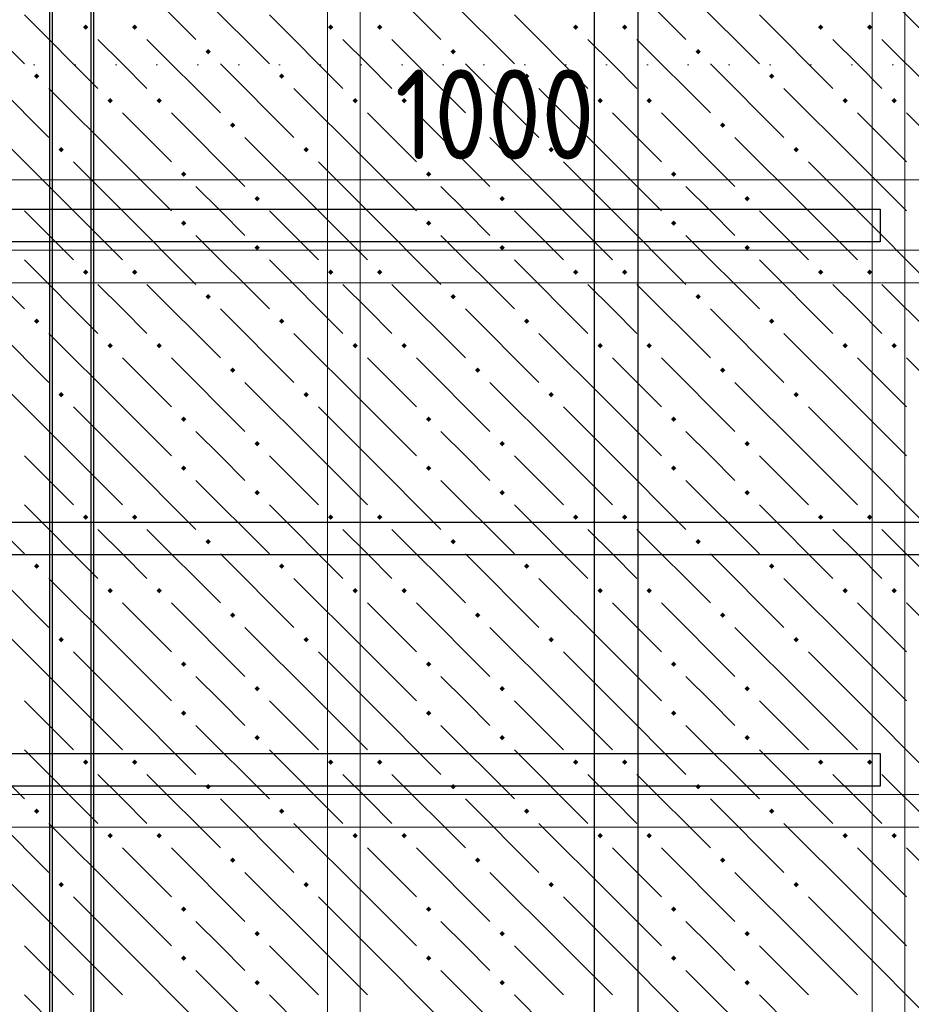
# Model space of a CAD drawing. Header units: millimetres. Extents: x 0 to 42000, y 0 to 29700.
# Tile 28 of 64: x 17328 to 19511, y 14641 to 17052. Entities that reach past the tile are written whole.
import ezdxf

# ---------------------------------------------------------------- set-up
doc = ezdxf.new("R2010")
doc.units = ezdxf.units.MM
doc.linetypes.add('______9', pattern=[100, 0, -100])
for name, color, linetype, lineweight in [('Standard', 7, 'Continuous', 25), ('ДОП Верх по У', 7, 'Continuous', 18), ('ДОП Верх по Х', 7, 'Continuous', 18), ('ЖБ Перекрытие верхний уровень', 7, 'Continuous', 18), ('Обрамление П-обр. равн.', 7, 'Continuous', 25), ('Размерная линия_ общее', 7, 'Continuous', 13), ('Фоновоя арматура Х1', 7, 'Continuous', 25)]:
    doc.layers.add(name, color=color, linetype=linetype, lineweight=lineweight)
doc.styles.add('ISOCPEUR', font='txt')

msp = doc.modelspace()

# ---------------------------------------------------------------- hatches: boundary and pattern name
at = {"layer": 'ЖБ Перекрытие верхний уровень', "linetype": 'Continuous', "lineweight": 18, "transparency": 33554687}
for points in [[(17482.8, 17033.5), (17489.3, 17040), (17495.8, 17033.5), (17489.3, 17027)], [(17602.8, 17033.5), (17609.3, 17040), (17615.8, 17033.5), (17609.3, 17027)], [(18082.8, 17033.5), (18089.3, 17040), (18095.8, 17033.5), (18089.3, 17027)], [(18202.8, 17033.5), (18209.3, 17040), (18215.8, 17033.5), (18209.3, 17027)], [(18682.8, 17033.5), (18689.3, 17040), (18695.8, 17033.5), (18689.3, 17027)], [(18802.8, 17033.5), (18809.3, 17040), (18815.8, 17033.5), (18809.3, 17027)], [(19282.8, 17033.5), (19289.3, 17040), (19295.8, 17033.5), (19289.3, 17027)], [(19402.8, 17033.5), (19409.3, 17040), (19415.8, 17033.5), (19409.3, 17027)], [(17782.8, 16973.5), (17789.3, 16980), (17795.8, 16973.5), (17789.3, 16967)], [(18382.8, 16973.5), (18389.3, 16980), (18395.8, 16973.5), (18389.3, 16967)], [(18982.8, 16973.5), (18989.3, 16980), (18995.8, 16973.5), (18989.3, 16967)], [(17362.8, 16913.5), (17369.3, 16920), (17375.8, 16913.5), (17369.3, 16907)], [(17962.8, 16913.5), (17969.3, 16920), (17975.8, 16913.5), (17969.3, 16907)], [(18562.8, 16913.5), (18569.3, 16920), (18575.8, 16913.5), (18569.3, 16907)], [(19162.8, 16913.5), (19169.3, 16920), (19175.8, 16913.5), (19169.3, 16907)], [(17542.8, 16853.5), (17549.3, 16860), (17555.8, 16853.5), (17549.3, 16847)], [(17662.8, 16853.5), (17669.3, 16860), (17675.8, 16853.5), (17669.3, 16847)], [(18142.8, 16853.5), (18149.3, 16860), (18155.8, 16853.5), (18149.3, 16847)], [(18262.8, 16853.5), (18269.3, 16860), (18275.8, 16853.5), (18269.3, 16847)], [(18742.8, 16853.5), (18749.3, 16860), (18755.8, 16853.5), (18749.3, 16847)], [(18862.8, 16853.5), (18869.3, 16860), (18875.8, 16853.5), (18869.3, 16847)], [(19342.8, 16853.5), (19349.3, 16860), (19355.8, 16853.5), (19349.3, 16847)], [(19462.8, 16853.5), (19469.3, 16860), (19475.8, 16853.5), (19469.3, 16847)], [(17842.8, 16793.5), (17849.3, 16800), (17855.8, 16793.5), (17849.3, 16787)], [(18442.8, 16793.5), (18449.3, 16800), (18455.8, 16793.5), (18449.3, 16787)], [(19042.8, 16793.5), (19049.3, 16800), (19055.8, 16793.5), (19049.3, 16787)], [(17422.8, 16733.5), (17429.3, 16740), (17435.8, 16733.5), (17429.3, 16727)], [(18022.8, 16733.5), (18029.3, 16740), (18035.8, 16733.5), (18029.3, 16727)], [(18622.8, 16733.5), (18629.3, 16740), (18635.8, 16733.5), (18629.3, 16727)], [(19222.8, 16733.5), (19229.3, 16740), (19235.8, 16733.5), (19229.3, 16727)], [(17722.8, 16673.5), (17729.3, 16680), (17735.8, 16673.5), (17729.3, 16667)], [(18322.8, 16673.5), (18329.3, 16680), (18335.8, 16673.5), (18329.3, 16667)], [(18922.8, 16673.5), (18929.3, 16680), (18935.8, 16673.5), (18929.3, 16667)], [(17902.8, 16613.5), (17909.3, 16620), (17915.8, 16613.5), (17909.3, 16607)], [(18502.8, 16613.5), (18509.3, 16620), (18515.8, 16613.5), (18509.3, 16607)], [(19102.8, 16613.5), (19109.3, 16620), (19115.8, 16613.5), (19109.3, 16607)], [(17722.8, 16553.5), (17729.3, 16560), (17735.8, 16553.5), (17729.3, 16547)], [(18322.8, 16553.5), (18329.3, 16560), (18335.8, 16553.5), (18329.3, 16547)], [(18922.8, 16553.5), (18929.3, 16560), (18935.8, 16553.5), (18929.3, 16547)], [(17902.8, 16493.5), (17909.3, 16500), (17915.8, 16493.5), (17909.3, 16487)], [(18502.8, 16493.5), (18509.3, 16500), (18515.8, 16493.5), (18509.3, 16487)], [(19102.8, 16493.5), (19109.3, 16500), (19115.8, 16493.5), (19109.3, 16487)], [(17482.8, 16433.5), (17489.3, 16440), (17495.8, 16433.5), (17489.3, 16427)], [(17602.8, 16433.5), (17609.3, 16440), (17615.8, 16433.5), (17609.3, 16427)], [(18082.8, 16433.5), (18089.3, 16440), (18095.8, 16433.5), (18089.3, 16427)], [(18202.8, 16433.5), (18209.3, 16440), (18215.8, 16433.5), (18209.3, 16427)], [(18682.8, 16433.5), (18689.3, 16440), (18695.8, 16433.5), (18689.3, 16427)], [(18802.8, 16433.5), (18809.3, 16440), (18815.8, 16433.5), (18809.3, 16427)], [(19282.8, 16433.5), (19289.3, 16440), (19295.8, 16433.5), (19289.3, 16427)], [(19402.8, 16433.5), (19409.3, 16440), (19415.8, 16433.5), (19409.3, 16427)], [(17782.8, 16373.5), (17789.3, 16380), (17795.8, 16373.5), (17789.3, 16367)], [(18382.8, 16373.5), (18389.3, 16380), (18395.8, 16373.5), (18389.3, 16367)], [(18982.8, 16373.5), (18989.3, 16380), (18995.8, 16373.5), (18989.3, 16367)], [(17362.8, 16313.5), (17369.3, 16320), (17375.8, 16313.5), (17369.3, 16307)], [(17962.8, 16313.5), (17969.3, 16320), (17975.8, 16313.5), (17969.3, 16307)], [(18562.8, 16313.5), (18569.3, 16320), (18575.8, 16313.5), (18569.3, 16307)], [(19162.8, 16313.5), (19169.3, 16320), (19175.8, 16313.5), (19169.3, 16307)], [(17542.8, 16253.5), (17549.3, 16260), (17555.8, 16253.5), (17549.3, 16247)], [(17662.8, 16253.5), (17669.3, 16260), (17675.8, 16253.5), (17669.3, 16247)], [(18142.8, 16253.5), (18149.3, 16260), (18155.8, 16253.5), (18149.3, 16247)], [(18262.8, 16253.5), (18269.3, 16260), (18275.8, 16253.5), (18269.3, 16247)], [(18742.8, 16253.5), (18749.3, 16260), (18755.8, 16253.5), (18749.3, 16247)], [(18862.8, 16253.5), (18869.3, 16260), (18875.8, 16253.5), (18869.3, 16247)], [(19342.8, 16253.5), (19349.3, 16260), (19355.8, 16253.5), (19349.3, 16247)], [(19462.8, 16253.5), (19469.3, 16260), (19475.8, 16253.5), (19469.3, 16247)], [(17842.8, 16193.5), (17849.3, 16200), (17855.8, 16193.5), (17849.3, 16187)], [(18442.8, 16193.5), (18449.3, 16200), (18455.8, 16193.5), (18449.3, 16187)], [(19042.8, 16193.5), (19049.3, 16200), (19055.8, 16193.5), (19049.3, 16187)], [(17422.8, 16133.5), (17429.3, 16140), (17435.8, 16133.5), (17429.3, 16127)], [(18022.8, 16133.5), (18029.3, 16140), (18035.8, 16133.5), (18029.3, 16127)], [(18622.8, 16133.5), (18629.3, 16140), (18635.8, 16133.5), (18629.3, 16127)], [(19222.8, 16133.5), (19229.3, 16140), (19235.8, 16133.5), (19229.3, 16127)], [(17722.8, 16073.5), (17729.3, 16080), (17735.8, 16073.5), (17729.3, 16067)], [(18322.8, 16073.5), (18329.3, 16080), (18335.8, 16073.5), (18329.3, 16067)], [(18922.8, 16073.5), (18929.3, 16080), (18935.8, 16073.5), (18929.3, 16067)], [(17902.8, 16013.5), (17909.3, 16020), (17915.8, 16013.5), (17909.3, 16007)], [(18502.8, 16013.5), (18509.3, 16020), (18515.8, 16013.5), (18509.3, 16007)], [(19102.8, 16013.5), (19109.3, 16020), (19115.8, 16013.5), (19109.3, 16007)], [(17722.8, 15953.5), (17729.3, 15960), (17735.8, 15953.5), (17729.3, 15947)], [(18322.8, 15953.5), (18329.3, 15960), (18335.8, 15953.5), (18329.3, 15947)], [(18922.8, 15953.5), (18929.3, 15960), (18935.8, 15953.5), (18929.3, 15947)], [(17902.8, 15893.5), (17909.3, 15900), (17915.8, 15893.5), (17909.3, 15887)], [(18502.8, 15893.5), (18509.3, 15900), (18515.8, 15893.5), (18509.3, 15887)], [(19102.8, 15893.5), (19109.3, 15900), (19115.8, 15893.5), (19109.3, 15887)], [(17482.8, 15833.5), (17489.3, 15840), (17495.8, 15833.5), (17489.3, 15827)], [(17602.8, 15833.5), (17609.3, 15840), (17615.8, 15833.5), (17609.3, 15827)], [(18082.8, 15833.5), (18089.3, 15840), (18095.8, 15833.5), (18089.3, 15827)], [(18202.8, 15833.5), (18209.3, 15840), (18215.8, 15833.5), (18209.3, 15827)], [(18682.8, 15833.5), (18689.3, 15840), (18695.8, 15833.5), (18689.3, 15827)], [(18802.8, 15833.5), (18809.3, 15840), (18815.8, 15833.5), (18809.3, 15827)], [(19282.8, 15833.5), (19289.3, 15840), (19295.8, 15833.5), (19289.3, 15827)], [(19402.8, 15833.5), (19409.3, 15840), (19415.8, 15833.5), (19409.3, 15827)], [(17782.8, 15773.5), (17789.3, 15780), (17795.8, 15773.5), (17789.3, 15767)], [(18382.8, 15773.5), (18389.3, 15780), (18395.8, 15773.5), (18389.3, 15767)], [(18982.8, 15773.5), (18989.3, 15780), (18995.8, 15773.5), (18989.3, 15767)], [(17362.8, 15713.5), (17369.3, 15720), (17375.8, 15713.5), (17369.3, 15707)], [(17962.8, 15713.5), (17969.3, 15720), (17975.8, 15713.5), (17969.3, 15707)], [(18562.8, 15713.5), (18569.3, 15720), (18575.8, 15713.5), (18569.3, 15707)], [(19162.8, 15713.5), (19169.3, 15720), (19175.8, 15713.5), (19169.3, 15707)], [(17542.8, 15653.5), (17549.3, 15660), (17555.8, 15653.5), (17549.3, 15647)], [(17662.8, 15653.5), (17669.3, 15660), (17675.8, 15653.5), (17669.3, 15647)], [(18142.8, 15653.5), (18149.3, 15660), (18155.8, 15653.5), (18149.3, 15647)], [(18262.8, 15653.5), (18269.3, 15660), (18275.8, 15653.5), (18269.3, 15647)], [(18742.8, 15653.5), (18749.3, 15660), (18755.8, 15653.5), (18749.3, 15647)], [(18862.8, 15653.5), (18869.3, 15660), (18875.8, 15653.5), (18869.3, 15647)], [(19342.8, 15653.5), (19349.3, 15660), (19355.8, 15653.5), (19349.3, 15647)], [(19462.8, 15653.5), (19469.3, 15660), (19475.8, 15653.5), (19469.3, 15647)], [(17842.8, 15593.5), (17849.3, 15600), (17855.8, 15593.5), (17849.3, 15587)], [(18442.8, 15593.5), (18449.3, 15600), (18455.8, 15593.5), (18449.3, 15587)], [(19042.8, 15593.5), (19049.3, 15600), (19055.8, 15593.5), (19049.3, 15587)], [(17422.8, 15533.5), (17429.3, 15540), (17435.8, 15533.5), (17429.3, 15527)], [(18022.8, 15533.5), (18029.3, 15540), (18035.8, 15533.5), (18029.3, 15527)], [(18622.8, 15533.5), (18629.3, 15540), (18635.8, 15533.5), (18629.3, 15527)], [(19222.8, 15533.5), (19229.3, 15540), (19235.8, 15533.5), (19229.3, 15527)], [(17722.8, 15473.5), (17729.3, 15480), (17735.8, 15473.5), (17729.3, 15467)], [(18322.8, 15473.5), (18329.3, 15480), (18335.8, 15473.5), (18329.3, 15467)], [(18922.8, 15473.5), (18929.3, 15480), (18935.8, 15473.5), (18929.3, 15467)], [(17902.8, 15413.5), (17909.3, 15420), (17915.8, 15413.5), (17909.3, 15407)], [(18502.8, 15413.5), (18509.3, 15420), (18515.8, 15413.5), (18509.3, 15407)], [(19102.8, 15413.5), (19109.3, 15420), (19115.8, 15413.5), (19109.3, 15407)], [(17722.8, 15353.5), (17729.3, 15360), (17735.8, 15353.5), (17729.3, 15347)], [(18322.8, 15353.5), (18329.3, 15360), (18335.8, 15353.5), (18329.3, 15347)], [(18922.8, 15353.5), (18929.3, 15360), (18935.8, 15353.5), (18929.3, 15347)], [(17902.8, 15293.5), (17909.3, 15300), (17915.8, 15293.5), (17909.3, 15287)], [(18502.8, 15293.5), (18509.3, 15300), (18515.8, 15293.5), (18509.3, 15287)], [(19102.8, 15293.5), (19109.3, 15300), (19115.8, 15293.5), (19109.3, 15287)], [(17482.8, 15233.5), (17489.3, 15240), (17495.8, 15233.5), (17489.3, 15227)], [(17602.8, 15233.5), (17609.3, 15240), (17615.8, 15233.5), (17609.3, 15227)], [(18082.8, 15233.5), (18089.3, 15240), (18095.8, 15233.5), (18089.3, 15227)], [(18202.8, 15233.5), (18209.3, 15240), (18215.8, 15233.5), (18209.3, 15227)], [(18682.8, 15233.5), (18689.3, 15240), (18695.8, 15233.5), (18689.3, 15227)], [(18802.8, 15233.5), (18809.3, 15240), (18815.8, 15233.5), (18809.3, 15227)], [(19282.8, 15233.5), (19289.3, 15240), (19295.8, 15233.5), (19289.3, 15227)], [(19402.8, 15233.5), (19409.3, 15240), (19415.8, 15233.5), (19409.3, 15227)], [(17782.8, 15173.5), (17789.3, 15180), (17795.8, 15173.5), (17789.3, 15167)], [(18382.8, 15173.5), (18389.3, 15180), (18395.8, 15173.5), (18389.3, 15167)], [(18982.8, 15173.5), (18989.3, 15180), (18995.8, 15173.5), (18989.3, 15167)], [(17362.8, 15113.5), (17369.3, 15120), (17375.8, 15113.5), (17369.3, 15107)], [(17962.8, 15113.5), (17969.3, 15120), (17975.8, 15113.5), (17969.3, 15107)], [(18562.8, 15113.5), (18569.3, 15120), (18575.8, 15113.5), (18569.3, 15107)], [(19162.8, 15113.5), (19169.3, 15120), (19175.8, 15113.5), (19169.3, 15107)], [(17542.8, 15053.5), (17549.3, 15060), (17555.8, 15053.5), (17549.3, 15047)], [(17662.8, 15053.5), (17669.3, 15060), (17675.8, 15053.5), (17669.3, 15047)], [(18142.8, 15053.5), (18149.3, 15060), (18155.8, 15053.5), (18149.3, 15047)], [(18262.8, 15053.5), (18269.3, 15060), (18275.8, 15053.5), (18269.3, 15047)], [(18742.8, 15053.5), (18749.3, 15060), (18755.8, 15053.5), (18749.3, 15047)], [(18862.8, 15053.5), (18869.3, 15060), (18875.8, 15053.5), (18869.3, 15047)], [(19342.8, 15053.5), (19349.3, 15060), (19355.8, 15053.5), (19349.3, 15047)], [(19462.8, 15053.5), (19469.3, 15060), (19475.8, 15053.5), (19469.3, 15047)], [(17842.8, 14993.5), (17849.3, 15000), (17855.8, 14993.5), (17849.3, 14987)], [(18442.8, 14993.5), (18449.3, 15000), (18455.8, 14993.5), (18449.3, 14987)], [(19042.8, 14993.5), (19049.3, 15000), (19055.8, 14993.5), (19049.3, 14987)], [(17422.8, 14933.5), (17429.3, 14940), (17435.8, 14933.5), (17429.3, 14927)], [(18022.8, 14933.5), (18029.3, 14940), (18035.8, 14933.5), (18029.3, 14927)], [(18622.8, 14933.5), (18629.3, 14940), (18635.8, 14933.5), (18629.3, 14927)], [(19222.8, 14933.5), (19229.3, 14940), (19235.8, 14933.5), (19229.3, 14927)], [(17722.8, 14873.5), (17729.3, 14880), (17735.8, 14873.5), (17729.3, 14867)], [(18322.8, 14873.5), (18329.3, 14880), (18335.8, 14873.5), (18329.3, 14867)], [(18922.8, 14873.5), (18929.3, 14880), (18935.8, 14873.5), (18929.3, 14867)], [(17902.8, 14813.5), (17909.3, 14820), (17915.8, 14813.5), (17909.3, 14807)], [(18502.8, 14813.5), (18509.3, 14820), (18515.8, 14813.5), (18509.3, 14807)], [(19102.8, 14813.5), (19109.3, 14820), (19115.8, 14813.5), (19109.3, 14807)], [(17722.8, 14753.5), (17729.3, 14760), (17735.8, 14753.5), (17729.3, 14747)], [(18322.8, 14753.5), (18329.3, 14760), (18335.8, 14753.5), (18329.3, 14747)], [(18922.8, 14753.5), (18929.3, 14760), (18935.8, 14753.5), (18929.3, 14747)], [(17902.8, 14693.5), (17909.3, 14700), (17915.8, 14693.5), (17909.3, 14687)], [(18502.8, 14693.5), (18509.3, 14700), (18515.8, 14693.5), (18509.3, 14687)], [(19102.8, 14693.5), (19109.3, 14700), (19115.8, 14693.5), (19109.3, 14687)]]:
    msp.add_hatch(color=7, dxfattribs=at).paths.add_polyline_path(points, flags=16)

# ---------------------------------------------------------------- linework, layer by layer
at = {"color": 7, "linetype": 'Continuous', "lineweight": 25, "transparency": 33554687}
msp.add_lwpolyline([(17501.6, 26793.3), (17501.6, 11914.3), (17408.2, 11914.3), (17408.2, 26793.3), (17501.6, 26793.3)], dxfattribs=at)
at = {"layer": 'Standard', "color": 7, "linetype": '______9', "lineweight": 13, "transparency": 33554687}
msp.add_line((22368.4, 16941), (9029.5, 16941), dxfattribs=at)
at = {"layer": 'ДОП Верх по У', "color": 7, "linetype": 'Continuous', "lineweight": 25, "transparency": 33554687}
for points in [[(17508.2, 23381), (17508.2, 11460.1), (17401.6, 11460.1), (17401.6, 23381), (17508.2, 23381)], [(18841.6, 23381), (18841.6, 11460.1), (18734.9, 11460.1), (18734.9, 23381), (18841.6, 23381)]]:
    msp.add_lwpolyline(points, dxfattribs=at)
at = {"layer": 'ДОП Верх по Х', "color": 7, "linetype": 'Continuous', "lineweight": 25, "transparency": 33554687}
msp.add_lwpolyline([(22561.6, 15741), (15354.9, 15741), (15354.9, 15821), (22561.6, 15821), (22561.6, 15741)], dxfattribs=at)
at = {"layer": 'ЖБ Перекрытие верхний уровень', "color": 9, "linetype": 'Continuous', "lineweight": 18, "true_color": 0xc7c7c7, "transparency": 33554687}
for p, q in [((17579.3, 17183.5), (17759.3, 17003.5)), ((18179.3, 17183.5), (18359.3, 17003.5)), ((18779.3, 17183.5), (18959.3, 17003.5)), ((19379.3, 17183.5), (19559.3, 17003.5)), ((17159.3, 17123.5), (17339.3, 16943.5)), ((17759.3, 17123.5), (17939.3, 16943.5)), ((18359.3, 17123.5), (18539.3, 16943.5)), ((18959.3, 17123.5), (19139.3, 16943.5)), ((17339.3, 17063.5), (17519.3, 16883.5)), ((17939.3, 17063.5), (18119.3, 16883.5)), ((18539.3, 17063.5), (18719.3, 16883.5)), ((19139.3, 17063.5), (19319.3, 16883.5)), ((17579.3, 16943.5), (17519.3, 17003.5)), ((17639.3, 17003.5), (17819.3, 16823.5)), ((18179.3, 16943.5), (18119.3, 17003.5)), ((18239.3, 17003.5), (18419.3, 16823.5)), ((18779.3, 16943.5), (18719.3, 17003.5)), ((18839.3, 17003.5), (19019.3, 16823.5)), ((19379.3, 16943.5), (19319.3, 17003.5)), ((19439.3, 17003.5), (19619.3, 16823.5)), ((17219.3, 16943.5), (17399.3, 16763.5)), ((17639.3, 16883.5), (17579.3, 16943.5)), ((17819.3, 16943.5), (17999.3, 16763.5)), ((18239.3, 16883.5), (18179.3, 16943.5)), ((18419.3, 16943.5), (18599.3, 16763.5)), ((18839.3, 16883.5), (18779.3, 16943.5)), ((19019.3, 16943.5), (19199.3, 16763.5)), ((19439.3, 16883.5), (19379.3, 16943.5)), ((17579.3, 16703.5), (17399.3, 16883.5)), ((18179.3, 16703.5), (17999.3, 16883.5)), ((18779.3, 16703.5), (18599.3, 16883.5)), ((19379.3, 16703.5), (19199.3, 16883.5)), ((17579.3, 16823.5), (17699.3, 16703.5)), ((17699.3, 16823.5), (17879.3, 16643.5)), ((18179.3, 16823.5), (18299.3, 16703.5)), ((18299.3, 16823.5), (18479.3, 16643.5)), ((18779.3, 16823.5), (18899.3, 16703.5)), ((18899.3, 16823.5), (19079.3, 16643.5)), ((19379.3, 16823.5), (19499.3, 16703.5)), ((19499.3, 16823.5), (19679.3, 16643.5)), ((17459.3, 16583.5), (17279.3, 16763.5)), ((18059.3, 16583.5), (17879.3, 16763.5)), ((18659.3, 16583.5), (18479.3, 16763.5)), ((19259.3, 16583.5), (19079.3, 16763.5)), ((17459.3, 16703.5), (17579.3, 16583.5)), ((17579.3, 16703.5), (17699.3, 16583.5)), ((18059.3, 16703.5), (18179.3, 16583.5)), ((18179.3, 16703.5), (18299.3, 16583.5)), ((18659.3, 16703.5), (18779.3, 16583.5)), ((18779.3, 16703.5), (18899.3, 16583.5)), ((19259.3, 16703.5), (19379.3, 16583.5)), ((19379.3, 16703.5), (19499.3, 16583.5)), ((17819.3, 16583.5), (17759.3, 16643.5)), ((18419.3, 16583.5), (18359.3, 16643.5)), ((19019.3, 16583.5), (18959.3, 16643.5)), ((17339.3, 16583.5), (17459.3, 16463.5)), ((17459.3, 16583.5), (17579.3, 16463.5)), ((17579.3, 16583.5), (17759.3, 16403.5)), ((17879.3, 16523.5), (17819.3, 16583.5)), ((17939.3, 16583.5), (18059.3, 16463.5)), ((18059.3, 16583.5), (18179.3, 16463.5)), ((18179.3, 16583.5), (18359.3, 16403.5)), ((18479.3, 16523.5), (18419.3, 16583.5)), ((18539.3, 16583.5), (18659.3, 16463.5)), ((18659.3, 16583.5), (18779.3, 16463.5)), ((18779.3, 16583.5), (18959.3, 16403.5)), ((19079.3, 16523.5), (19019.3, 16583.5)), ((19139.3, 16583.5), (19259.3, 16463.5)), ((19259.3, 16583.5), (19379.3, 16463.5)), ((19379.3, 16583.5), (19559.3, 16403.5)), ((17159.3, 16523.5), (17339.3, 16343.5)), ((17759.3, 16523.5), (17939.3, 16343.5)), ((18359.3, 16523.5), (18539.3, 16343.5)), ((18959.3, 16523.5), (19139.3, 16343.5)), ((17339.3, 16463.5), (17519.3, 16283.5)), ((17939.3, 16463.5), (18119.3, 16283.5)), ((18539.3, 16463.5), (18719.3, 16283.5)), ((19139.3, 16463.5), (19319.3, 16283.5)), ((17579.3, 16343.5), (17519.3, 16403.5)), ((17639.3, 16403.5), (17819.3, 16223.5)), ((18179.3, 16343.5), (18119.3, 16403.5)), ((18239.3, 16403.5), (18419.3, 16223.5)), ((18779.3, 16343.5), (18719.3, 16403.5)), ((18839.3, 16403.5), (19019.3, 16223.5)), ((19379.3, 16343.5), (19319.3, 16403.5)), ((19439.3, 16403.5), (19619.3, 16223.5)), ((17219.3, 16343.5), (17399.3, 16163.5)), ((17639.3, 16283.5), (17579.3, 16343.5)), ((17819.3, 16343.5), (17999.3, 16163.5)), ((18239.3, 16283.5), (18179.3, 16343.5)), ((18419.3, 16343.5), (18599.3, 16163.5)), ((18839.3, 16283.5), (18779.3, 16343.5)), ((19019.3, 16343.5), (19199.3, 16163.5)), ((19439.3, 16283.5), (19379.3, 16343.5)), ((17579.3, 16103.5), (17399.3, 16283.5)), ((18179.3, 16103.5), (17999.3, 16283.5)), ((18779.3, 16103.5), (18599.3, 16283.5)), ((19379.3, 16103.5), (19199.3, 16283.5)), ((17579.3, 16223.5), (17699.3, 16103.5)), ((17699.3, 16223.5), (17879.3, 16043.5)), ((18179.3, 16223.5), (18299.3, 16103.5)), ((18299.3, 16223.5), (18479.3, 16043.5)), ((18779.3, 16223.5), (18899.3, 16103.5)), ((18899.3, 16223.5), (19079.3, 16043.5)), ((19379.3, 16223.5), (19499.3, 16103.5)), ((19499.3, 16223.5), (19679.3, 16043.5)), ((17459.3, 15983.5), (17279.3, 16163.5)), ((18059.3, 15983.5), (17879.3, 16163.5)), ((18659.3, 15983.5), (18479.3, 16163.5)), ((19259.3, 15983.5), (19079.3, 16163.5)), ((17459.3, 16103.5), (17579.3, 15983.5)), ((17579.3, 16103.5), (17699.3, 15983.5)), ((18059.3, 16103.5), (18179.3, 15983.5)), ((18179.3, 16103.5), (18299.3, 15983.5)), ((18659.3, 16103.5), (18779.3, 15983.5)), ((18779.3, 16103.5), (18899.3, 15983.5)), ((19259.3, 16103.5), (19379.3, 15983.5)), ((19379.3, 16103.5), (19499.3, 15983.5)), ((17819.3, 15983.5), (17759.3, 16043.5)), ((18419.3, 15983.5), (18359.3, 16043.5)), ((19019.3, 15983.5), (18959.3, 16043.5)), ((17339.3, 15983.5), (17459.3, 15863.5)), ((17459.3, 15983.5), (17579.3, 15863.5)), ((17579.3, 15983.5), (17759.3, 15803.5)), ((17879.3, 15923.5), (17819.3, 15983.5)), ((17939.3, 15983.5), (18059.3, 15863.5)), ((18059.3, 15983.5), (18179.3, 15863.5)), ((18179.3, 15983.5), (18359.3, 15803.5)), ((18479.3, 15923.5), (18419.3, 15983.5)), ((18539.3, 15983.5), (18659.3, 15863.5)), ((18659.3, 15983.5), (18779.3, 15863.5)), ((18779.3, 15983.5), (18959.3, 15803.5)), ((19079.3, 15923.5), (19019.3, 15983.5)), ((19139.3, 15983.5), (19259.3, 15863.5)), ((19259.3, 15983.5), (19379.3, 15863.5)), ((19379.3, 15983.5), (19559.3, 15803.5)), ((17159.3, 15923.5), (17339.3, 15743.5)), ((17759.3, 15923.5), (17939.3, 15743.5)), ((18359.3, 15923.5), (18539.3, 15743.5)), ((18959.3, 15923.5), (19139.3, 15743.5)), ((17339.3, 15863.5), (17519.3, 15683.5)), ((17939.3, 15863.5), (18119.3, 15683.5)), ((18539.3, 15863.5), (18719.3, 15683.5)), ((19139.3, 15863.5), (19319.3, 15683.5)), ((17579.3, 15743.5), (17519.3, 15803.5)), ((17639.3, 15803.5), (17819.3, 15623.5)), ((18179.3, 15743.5), (18119.3, 15803.5)), ((18239.3, 15803.5), (18419.3, 15623.5)), ((18779.3, 15743.5), (18719.3, 15803.5)), ((18839.3, 15803.5), (19019.3, 15623.5)), ((19379.3, 15743.5), (19319.3, 15803.5)), ((19439.3, 15803.5), (19619.3, 15623.5)), ((17219.3, 15743.5), (17399.3, 15563.5)), ((17639.3, 15683.5), (17579.3, 15743.5)), ((17819.3, 15743.5), (17999.3, 15563.5)), ((18239.3, 15683.5), (18179.3, 15743.5)), ((18419.3, 15743.5), (18599.3, 15563.5)), ((18839.3, 15683.5), (18779.3, 15743.5)), ((19019.3, 15743.5), (19199.3, 15563.5)), ((19439.3, 15683.5), (19379.3, 15743.5)), ((17579.3, 15503.5), (17399.3, 15683.5)), ((18179.3, 15503.5), (17999.3, 15683.5)), ((18779.3, 15503.5), (18599.3, 15683.5)), ((19379.3, 15503.5), (19199.3, 15683.5)), ((17579.3, 15623.5), (17699.3, 15503.5)), ((17699.3, 15623.5), (17879.3, 15443.5)), ((18179.3, 15623.5), (18299.3, 15503.5)), ((18299.3, 15623.5), (18479.3, 15443.5)), ((18779.3, 15623.5), (18899.3, 15503.5)), ((18899.3, 15623.5), (19079.3, 15443.5)), ((19379.3, 15623.5), (19499.3, 15503.5)), ((19499.3, 15623.5), (19679.3, 15443.5)), ((17459.3, 15383.5), (17279.3, 15563.5)), ((18059.3, 15383.5), (17879.3, 15563.5)), ((18659.3, 15383.5), (18479.3, 15563.5)), ((19259.3, 15383.5), (19079.3, 15563.5)), ((17459.3, 15503.5), (17579.3, 15383.5)), ((17579.3, 15503.5), (17699.3, 15383.5)), ((18059.3, 15503.5), (18179.3, 15383.5)), ((18179.3, 15503.5), (18299.3, 15383.5)), ((18659.3, 15503.5), (18779.3, 15383.5)), ((18779.3, 15503.5), (18899.3, 15383.5)), ((19259.3, 15503.5), (19379.3, 15383.5)), ((19379.3, 15503.5), (19499.3, 15383.5)), ((17819.3, 15383.5), (17759.3, 15443.5)), ((18419.3, 15383.5), (18359.3, 15443.5)), ((19019.3, 15383.5), (18959.3, 15443.5)), ((17339.3, 15383.5), (17459.3, 15263.5)), ((17459.3, 15383.5), (17579.3, 15263.5)), ((17579.3, 15383.5), (17759.3, 15203.5)), ((17879.3, 15323.5), (17819.3, 15383.5)), ((17939.3, 15383.5), (18059.3, 15263.5)), ((18059.3, 15383.5), (18179.3, 15263.5)), ((18179.3, 15383.5), (18359.3, 15203.5)), ((18479.3, 15323.5), (18419.3, 15383.5)), ((18539.3, 15383.5), (18659.3, 15263.5)), ((18659.3, 15383.5), (18779.3, 15263.5)), ((18779.3, 15383.5), (18959.3, 15203.5)), ((19079.3, 15323.5), (19019.3, 15383.5)), ((19139.3, 15383.5), (19259.3, 15263.5)), ((19259.3, 15383.5), (19379.3, 15263.5)), ((19379.3, 15383.5), (19559.3, 15203.5)), ((17159.3, 15323.5), (17339.3, 15143.5)), ((17759.3, 15323.5), (17939.3, 15143.5)), ((18359.3, 15323.5), (18539.3, 15143.5)), ((18959.3, 15323.5), (19139.3, 15143.5)), ((17339.3, 15263.5), (17519.3, 15083.5)), ((17939.3, 15263.5), (18119.3, 15083.5)), ((18539.3, 15263.5), (18719.3, 15083.5)), ((19139.3, 15263.5), (19319.3, 15083.5)), ((17579.3, 15143.5), (17519.3, 15203.5)), ((17639.3, 15203.5), (17819.3, 15023.5)), ((18179.3, 15143.5), (18119.3, 15203.5)), ((18239.3, 15203.5), (18419.3, 15023.5)), ((18779.3, 15143.5), (18719.3, 15203.5)), ((18839.3, 15203.5), (19019.3, 15023.5)), ((19379.3, 15143.5), (19319.3, 15203.5)), ((19439.3, 15203.5), (19619.3, 15023.5)), ((17219.3, 15143.5), (17399.3, 14963.5)), ((17639.3, 15083.5), (17579.3, 15143.5)), ((17819.3, 15143.5), (17999.3, 14963.5)), ((18239.3, 15083.5), (18179.3, 15143.5)), ((18419.3, 15143.5), (18599.3, 14963.5)), ((18839.3, 15083.5), (18779.3, 15143.5)), ((19019.3, 15143.5), (19199.3, 14963.5)), ((19439.3, 15083.5), (19379.3, 15143.5)), ((17579.3, 14903.5), (17399.3, 15083.5)), ((18179.3, 14903.5), (17999.3, 15083.5)), ((18779.3, 14903.5), (18599.3, 15083.5)), ((19379.3, 14903.5), (19199.3, 15083.5)), ((17579.3, 15023.5), (17699.3, 14903.5)), ((17699.3, 15023.5), (17879.3, 14843.5)), ((18179.3, 15023.5), (18299.3, 14903.5)), ((18299.3, 15023.5), (18479.3, 14843.5)), ((18779.3, 15023.5), (18899.3, 14903.5)), ((18899.3, 15023.5), (19079.3, 14843.5)), ((19379.3, 15023.5), (19499.3, 14903.5)), ((19499.3, 15023.5), (19679.3, 14843.5)), ((17459.3, 14783.5), (17279.3, 14963.5)), ((18059.3, 14783.5), (17879.3, 14963.5)), ((18659.3, 14783.5), (18479.3, 14963.5)), ((19259.3, 14783.5), (19079.3, 14963.5)), ((17459.3, 14903.5), (17579.3, 14783.5)), ((17579.3, 14903.5), (17699.3, 14783.5)), ((18059.3, 14903.5), (18179.3, 14783.5)), ((18179.3, 14903.5), (18299.3, 14783.5)), ((18659.3, 14903.5), (18779.3, 14783.5)), ((18779.3, 14903.5), (18899.3, 14783.5)), ((19259.3, 14903.5), (19379.3, 14783.5)), ((19379.3, 14903.5), (19499.3, 14783.5)), ((17819.3, 14783.5), (17759.3, 14843.5)), ((18419.3, 14783.5), (18359.3, 14843.5)), ((19019.3, 14783.5), (18959.3, 14843.5)), ((17339.3, 14783.5), (17459.3, 14663.5)), ((17459.3, 14783.5), (17579.3, 14663.5)), ((17579.3, 14783.5), (17759.3, 14603.5)), ((17879.3, 14723.5), (17819.3, 14783.5)), ((17939.3, 14783.5), (18059.3, 14663.5)), ((18059.3, 14783.5), (18179.3, 14663.5)), ((18179.3, 14783.5), (18359.3, 14603.5)), ((18479.3, 14723.5), (18419.3, 14783.5)), ((18539.3, 14783.5), (18659.3, 14663.5)), ((18659.3, 14783.5), (18779.3, 14663.5)), ((18779.3, 14783.5), (18959.3, 14603.5)), ((19079.3, 14723.5), (19019.3, 14783.5)), ((19139.3, 14783.5), (19259.3, 14663.5)), ((19259.3, 14783.5), (19379.3, 14663.5)), ((19379.3, 14783.5), (19559.3, 14603.5)), ((17759.3, 14723.5), (17939.3, 14543.5)), ((18359.3, 14723.5), (18539.3, 14543.5)), ((18959.3, 14723.5), (19139.3, 14543.5)), ((17339.3, 14663.5), (17519.3, 14483.5)), ((17939.3, 14663.5), (18119.3, 14483.5)), ((18539.3, 14663.5), (18719.3, 14483.5)), ((19139.3, 14663.5), (19319.3, 14483.5))]:
    msp.add_line(p, q, dxfattribs=at)
at = {"layer": 'Обрамление П-обр. равн.', "color": 38, "linetype": 'Continuous', "lineweight": 25, "true_color": 0x5f1e0f, "transparency": 33554687}
for points in [[(15354.9, 16587.7), (19434.9, 16587.7), (19434.9, 16507.7), (15354.9, 16507.7), (15354.9, 16587.7)], [(15354.9, 15254.4), (19434.9, 15254.4), (19434.9, 15174.4), (15354.9, 15174.4), (15354.9, 15254.4)]]:
    msp.add_lwpolyline(points, dxfattribs=at)
at = {"layer": 'Размерная линия_ общее', "color": 251, "linetype": 'Continuous', "lineweight": 13, "true_color": 0x656565, "transparency": 33554687}
msp.add_line((15188.2, 16659.9), (21854.9, 16659.9), dxfattribs=at)
at = {"layer": 'Фоновоя арматура Х1', "color": 251, "linetype": 'Continuous', "lineweight": 18, "true_color": 0x656565, "transparency": 33554687}
for points in [[(18161.6, 26786.6), (18161.6, 11473.4), (18081.6, 11473.4), (18081.6, 26786.6), (18161.6, 26786.6)], [(18161.6, 26786.6), (18161.6, 11473.4), (18081.6, 11473.4), (18081.6, 26786.6), (18161.6, 26786.6)], [(19494.9, 26786.6), (19494.9, 11473.4), (19414.9, 11473.4), (19414.9, 26786.6), (19494.9, 26786.6)], [(19494.9, 26786.6), (19494.9, 11473.4), (19414.9, 11473.4), (19414.9, 26786.6), (19494.9, 26786.6)], [(22561.6, 16407.7), (15354.9, 16407.7), (15354.9, 16487.7), (22561.6, 16487.7), (22561.6, 16407.7)], [(22561.6, 16407.7), (15354.9, 16407.7), (15354.9, 16487.7), (22561.6, 16487.7), (22561.6, 16407.7)], [(22561.6, 15074.4), (15354.9, 15074.4), (15354.9, 15154.4), (22561.6, 15154.4), (22561.6, 15074.4)], [(22561.6, 15074.4), (15354.9, 15074.4), (15354.9, 15154.4), (22561.6, 15154.4), (22561.6, 15074.4)]]:
    msp.add_lwpolyline(points, dxfattribs=at)

# ---------------------------------------------------------------- texts
at = {"layer": 'Размерная линия_ общее', "color": 251, "linetype": 'Continuous', "lineweight": 25, "true_color": 0x656565, "transparency": 33554687, "insert": (18246.6, 16709.9), "char_height": 220, "width": 666.903, "attachment_point": 7, "style": 'ISOCPEUR'}
msp.add_mtext('\\W0.87;1000', dxfattribs=at)

doc.saveas('drawing.dxf')
